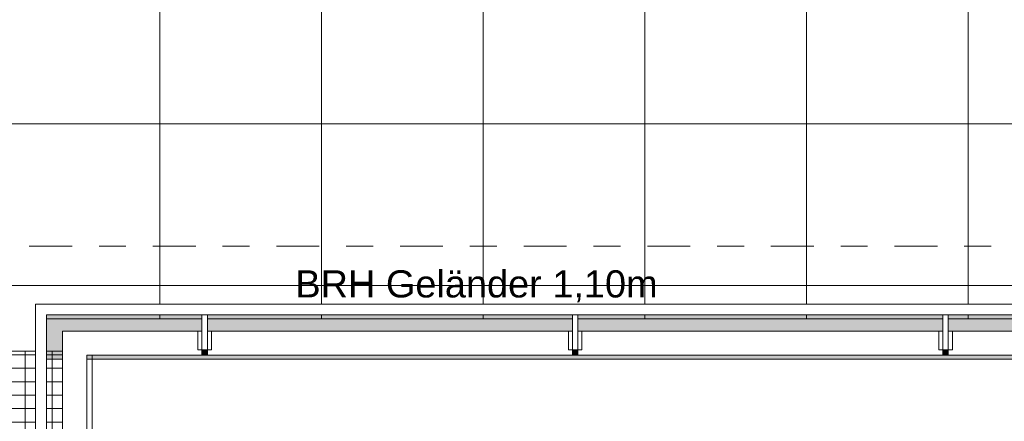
# Model space of a CAD drawing. Header units: metres. Extents: x -180 to 4, y -47 to 4.
# Tile 140 of 256: x -96.67 to -93.02, y -40.1 to -38.61. Entities that reach past the tile are written whole.
import ezdxf

# ---------------------------------------------------------------- set-up
doc = ezdxf.new("R2010")
doc.units = ezdxf.units.M
doc.header["$LTSCALE"] = 0.05
doc.linetypes.add('Linienart-53', pattern=[5.291531, 3.175, -1.058062, 0.352704, -0.705764])
for name, color, linetype, lineweight, true_color in [('30 -34 Innenwände- 6 Elemente', 7, 'Continuous', 9, 0xff6633), ('30 -36 Dächer- 3 Dachbeläge', 7, 'Continuous', 15, 0x9999ff), ('30 -36 Dächer- 4 Dachbekleidungen', 7, 'Continuous', 9, 0xccccff), ('70 -72 Beschriftung- 1 Beschriftung allgemein', 7, 'Continuous', 9, 0xff6633)]:
    doc.layers.add(name, color=color, linetype=linetype, lineweight=lineweight, true_color=true_color)
for name, color, linetype, lineweight in [('60- 61 allgemeine Ausstattung- 4 Terrassen', 7, 'Continuous', 9), ('70 -71 Achsen- 1 Gebäudeachsen', 7, 'Linienart-53', 18), ('Keine', 7, 'Continuous', 9)]:
    doc.layers.add(name, color=color, linetype=linetype, lineweight=lineweight)
doc.styles.add('Arial', font='arial.ttf')

# ---------------------------------------------------------------- blocks, each defined once
blk = doc.blocks.new('Gruppe-112')
at = {"layer": '70 -72 Beschriftung- 1 Beschriftung allgemein', "insert": (-95.6469, -39.5368), "char_height": 0.100689, "attachment_point": 1, "line_spacing_factor": 0.970891, "style": 'Arial'}
blk.add_mtext('BRH Geländer 1,10m', dxfattribs=at)
blk = doc.blocks.new('Gruppe-150')
at = {"color": 255}
blk.add_wipeout([(-95.9735, -39.762), (-95.9735, -39.832), (-95.9935, -39.832), (-95.9935, -39.762)], dxfattribs=at).dxf.layer = '30 -36 Dächer- 4 Dachbekleidungen'
at = {"layer": '30 -36 Dächer- 3 Dachbeläge', "linetype": 'Continuous', "lineweight": 0, "transparency": 33554687}
blk.add_hatch(color=254, dxfattribs=at).paths.add_polyline_path([(-95.9735, -39.852), (-95.9735, -39.832), (-95.9935, -39.832), (-95.9935, -39.852)])
at = {"layer": '30 -36 Dächer- 3 Dachbeläge', "color": 254, "linetype": 'Continuous', "lineweight": 9, "true_color": 0xccccff, "transparency": 33554687, "flags": 128}
blk.add_lwpolyline([(-95.9735, -39.852), (-95.9735, -39.832), (-95.9935, -39.832), (-95.9935, -39.852)], dxfattribs=at)
at = {"layer": '30 -36 Dächer- 4 Dachbekleidungen', "flags": 128}
for points in [[(-96.0085, -39.762), (-96.0085, -39.832), (-95.9935, -39.832)], [(-95.9735, -39.762), (-95.9735, -39.832), (-95.9935, -39.832), (-95.9935, -39.762)], [(-95.9585, -39.762), (-95.9585, -39.832), (-95.9735, -39.832)]]:
    blk.add_lwpolyline(points, dxfattribs=at)
at = {"color": 255}
blk.add_wipeout([(-95.9735, -39.762), (-95.9735, -39.702), (-95.9935, -39.702), (-95.9935, -39.762)], dxfattribs=at).dxf.layer = '30 -36 Dächer- 4 Dachbekleidungen'
at = {"layer": '30 -36 Dächer- 4 Dachbekleidungen', "flags": 128}
blk.add_lwpolyline([(-95.9735, -39.762), (-95.9735, -39.702), (-95.9935, -39.702), (-95.9935, -39.762)], dxfattribs=at)
blk = doc.blocks.new('Gruppe-151')
at = {"color": 255}
blk.add_wipeout([(-94.5985, -39.762), (-94.5985, -39.832), (-94.6185, -39.832), (-94.6185, -39.762)], dxfattribs=at).dxf.layer = '30 -36 Dächer- 4 Dachbekleidungen'
at = {"layer": '30 -36 Dächer- 3 Dachbeläge', "linetype": 'Continuous', "lineweight": 0, "transparency": 33554687}
blk.add_hatch(color=254, dxfattribs=at).paths.add_polyline_path([(-94.5985, -39.852), (-94.5985, -39.832), (-94.6185, -39.832), (-94.6185, -39.852)])
at = {"layer": '30 -36 Dächer- 3 Dachbeläge', "color": 254, "linetype": 'Continuous', "lineweight": 9, "true_color": 0xccccff, "transparency": 33554687, "flags": 128}
blk.add_lwpolyline([(-94.5985, -39.852), (-94.5985, -39.832), (-94.6185, -39.832), (-94.6185, -39.852)], dxfattribs=at)
at = {"layer": '30 -36 Dächer- 4 Dachbekleidungen', "flags": 128}
for points in [[(-94.6335, -39.762), (-94.6335, -39.832), (-94.6185, -39.832)], [(-94.5985, -39.762), (-94.5985, -39.832), (-94.6185, -39.832), (-94.6185, -39.762)], [(-94.5835, -39.762), (-94.5835, -39.832), (-94.5985, -39.832)]]:
    blk.add_lwpolyline(points, dxfattribs=at)
at = {"color": 255}
blk.add_wipeout([(-94.5985, -39.762), (-94.5985, -39.702), (-94.6185, -39.702), (-94.6185, -39.762)], dxfattribs=at).dxf.layer = '30 -36 Dächer- 4 Dachbekleidungen'
at = {"layer": '30 -36 Dächer- 4 Dachbekleidungen', "flags": 128}
blk.add_lwpolyline([(-94.5985, -39.762), (-94.5985, -39.702), (-94.6185, -39.702), (-94.6185, -39.762)], dxfattribs=at)
blk = doc.blocks.new('Gruppe-152')
at = {"color": 255}
blk.add_wipeout([(-93.2235, -39.762), (-93.2235, -39.832), (-93.2435, -39.832), (-93.2435, -39.762)], dxfattribs=at).dxf.layer = '30 -36 Dächer- 4 Dachbekleidungen'
at = {"layer": '30 -36 Dächer- 3 Dachbeläge', "linetype": 'Continuous', "lineweight": 0, "transparency": 33554687}
blk.add_hatch(color=254, dxfattribs=at).paths.add_polyline_path([(-93.2235, -39.852), (-93.2235, -39.832), (-93.2435, -39.832), (-93.2435, -39.852)])
at = {"layer": '30 -36 Dächer- 3 Dachbeläge', "color": 254, "linetype": 'Continuous', "lineweight": 9, "true_color": 0xccccff, "transparency": 33554687, "flags": 128}
blk.add_lwpolyline([(-93.2235, -39.852), (-93.2235, -39.832), (-93.2435, -39.832), (-93.2435, -39.852)], dxfattribs=at)
at = {"layer": '30 -36 Dächer- 4 Dachbekleidungen', "flags": 128}
for points in [[(-93.2585, -39.762), (-93.2585, -39.832), (-93.2435, -39.832)], [(-93.2235, -39.762), (-93.2235, -39.832), (-93.2435, -39.832), (-93.2435, -39.762)], [(-93.2085, -39.762), (-93.2085, -39.832), (-93.2235, -39.832)]]:
    blk.add_lwpolyline(points, dxfattribs=at)
at = {"color": 255}
blk.add_wipeout([(-93.2235, -39.762), (-93.2235, -39.702), (-93.2435, -39.702), (-93.2435, -39.762)], dxfattribs=at).dxf.layer = '30 -36 Dächer- 4 Dachbekleidungen'
at = {"layer": '30 -36 Dächer- 4 Dachbekleidungen', "flags": 128}
blk.add_lwpolyline([(-93.2235, -39.762), (-93.2235, -39.702), (-93.2435, -39.702), (-93.2435, -39.762)], dxfattribs=at)
blk = doc.blocks.new('Gruppe-198')
at = {"layer": '30 -36 Dächer- 3 Dachbeläge', "linetype": 'Continuous', "lineweight": 0}
blk.add_hatch(color=254, dxfattribs=at).paths.add_polyline_path([(-96.571, -39.702), (-75.091, -39.702), (-75.091, -39.867), (-96.571, -39.867)])
at = {"layer": '60- 61 allgemeine Ausstattung- 4 Terrassen', "linetype": 'Continuous', "lineweight": 9, "transparency": 33554534}
h = blk.add_hatch(dxfattribs=at)
h.set_pattern_fill('Platte 60_60 SRF-1', style=0, pattern_type=2)
h.set_pattern_definition([(90, (-83.55, -31.79404), (-0.6, 7e-17), []), (0, (-83.55, -31.79404), (0, 0.6), [])])
h.paths.add_polyline_path([(-91.3504, -37.194), (-98.824, -37.194), (-98.824, -39.2803), (-98.824, -39.2803), (-98.824, -39.837), (-96.571, -39.837), (-96.571, -39.717), (-83.5504, -39.717), (-83.5504, -37.187), (-83.5503, -36.06), (-83.5504, -36.06), (-83.5504, -33.594), (-75.268, -33.594), (-75.268, -31.794), (-91.3504, -31.794)])
h = blk.add_hatch(dxfattribs=at)
h.set_pattern_fill('Betonfertigteil  SRF', color=252, style=0, pattern_type=2)
h.set_pattern_definition([(0, (0, 0), (3e-18, 0.05), []), (90, (0, 0), (0.05, 0), [])])
h.paths.add_polyline_path([(-96.221, -40.247), (-96.511, -40.247), (-96.511, -39.837), (-99.002, -39.837), (-99.002, -39.866), (-99.111, -39.866), (-99.111, -42.847), (-96.221, -42.847)])
at = {"layer": '30 -36 Dächer- 3 Dachbeläge', "flags": 128}
blk.add_lwpolyline([(-96.571, -39.702), (-75.091, -39.702), (-75.091, -39.867), (-96.571, -39.867)], close=True, dxfattribs=at)
at = {"layer": '60- 61 allgemeine Ausstattung- 4 Terrassen', "color": 252, "linetype": 'Continuous', "lineweight": 9, "true_color": 0x888888, "transparency": 33554687, "flags": 128}
blk.add_lwpolyline([(-91.3504, -37.194), (-98.824, -37.194), (-98.824, -39.2803), (-98.824, -39.2803), (-98.824, -39.837), (-96.571, -39.837), (-96.571, -39.717), (-83.5504, -39.717), (-83.5504, -37.187), (-83.5503, -36.06), (-83.5504, -36.06), (-83.5504, -33.594), (-75.268, -33.594), (-75.268, -31.794), (-91.3504, -31.794)], close=True, dxfattribs=at)
at = {"layer": '60- 61 allgemeine Ausstattung- 4 Terrassen', "lineweight": 18, "flags": 128}
blk.add_lwpolyline([(-75.061, -39.837), (-96.401, -39.837), (-96.401, -40.137), (-96.221, -40.137), (-96.221, -42.957), (-99.221, -42.957), (-99.221, -39.837)], dxfattribs=at)
at = {"layer": '60- 61 allgemeine Ausstattung- 4 Terrassen', "color": 252, "linetype": 'Continuous', "true_color": 0x888888, "flags": 128}
blk.add_lwpolyline([(-96.221, -40.247), (-96.511, -40.247), (-96.511, -39.837), (-99.002, -39.837), (-99.002, -39.866), (-99.111, -39.866), (-99.111, -42.847), (-96.221, -42.847)], close=True, dxfattribs=at)
at = {"color": 255}
blk.add_wipeout([(-96.221, -40.307), (-96.571, -40.307), (-96.571, -39.702), (-75.091, -39.702), (-75.091, -39.662), (-96.611, -39.662), (-96.611, -40.347), (-96.221, -40.347)], dxfattribs=at).dxf.layer = '30 -36 Dächer- 4 Dachbekleidungen'
at = {"layer": '30 -36 Dächer- 4 Dachbekleidungen', "flags": 128}
blk.add_lwpolyline([(-96.221, -40.307), (-96.571, -40.307), (-96.571, -39.702), (-75.091, -39.702), (-75.091, -39.662), (-96.611, -39.662), (-96.611, -40.347), (-96.221, -40.347)], close=True, dxfattribs=at)
at = {"layer": '70 -72 Beschriftung- 1 Beschriftung allgemein', "color": 7}
blk.add_blockref('Gruppe-112', (0, 0), dxfattribs=at)
at = {"color": 255}
blk.add_wipeout([(-96.221, -40.157), (-96.421, -40.157), (-96.421, -39.852), (-75.091, -39.852), (-75.091, -39.762), (-96.511, -39.762), (-96.511, -40.247), (-96.221, -40.247)], dxfattribs=at).dxf.layer = '30 -36 Dächer- 4 Dachbekleidungen'
at = {"layer": '30 -36 Dächer- 4 Dachbekleidungen', "flags": 128}
blk.add_lwpolyline([(-96.221, -40.157), (-96.421, -40.157), (-96.421, -39.852), (-75.091, -39.852), (-75.091, -39.762), (-96.511, -39.762), (-96.511, -40.247), (-96.221, -40.247)], close=True, dxfattribs=at)
at = {"layer": '70 -72 Beschriftung- 1 Beschriftung allgemein', "color": 7}
for name in ['Gruppe-150', 'Gruppe-151', 'Gruppe-152']:
    blk.add_blockref(name, (0, 0), dxfattribs=at)
blk = doc.blocks.new('Gruppe-1764')
at = {"color": 255}
blk.add_wipeout([(-99.201, -39.837), (-99.201, -42.937), (-96.221, -42.937), (-96.221, -42.847), (-99.111, -42.847), (-99.111, -39.837)], dxfattribs=at).dxf.layer = '30 -34 Innenwände- 6 Elemente'
at = {"layer": '30 -34 Innenwände- 6 Elemente', "flags": 128}
blk.add_lwpolyline([(-99.201, -39.837), (-99.201, -42.937), (-96.221, -42.937), (-96.221, -42.847), (-99.111, -42.847), (-99.111, -39.837)], close=True, dxfattribs=at)
blk = doc.blocks.new('Gruppe-1765')
at = {"color": 255}
blk.add_wipeout([(-99.051, -39.837), (-99.051, -42.787), (-96.221, -42.787), (-96.221, -42.747), (-99.011, -42.747), (-99.011, -39.837)], dxfattribs=at).dxf.layer = '30 -34 Innenwände- 6 Elemente'
at = {"layer": '30 -34 Innenwände- 6 Elemente', "flags": 128}
blk.add_lwpolyline([(-99.051, -39.837), (-99.051, -42.787), (-96.221, -42.787), (-96.221, -42.747), (-99.011, -42.747), (-99.011, -39.837)], close=True, dxfattribs=at)
blk = doc.blocks.new('Gruppe-1766')
at = {"layer": '30 -34 Innenwände- 6 Elemente', "color": 7, "transparency": 33554687}
blk.add_blockref('Gruppe-1764', (0, 0), dxfattribs=at)
blk.add_blockref('Gruppe-1765', (0, 0), dxfattribs=at)
blk = doc.blocks.new('Gruppe-1767')
at = {"layer": '30 -34 Innenwände- 6 Elemente', "color": 7, "transparency": 33554687}
blk.add_blockref('Gruppe-1766', (0, 0), dxfattribs=at)
at = {"layer": '30 -34 Innenwände- 6 Elemente', "color": 0, "flags": 1}
for tag in ['IFC_UUID', 'instanceID']:
    blk.add_attdef(tag, (-99.201, -42.937), '', height=0.00018, dxfattribs=at)
blk = doc.blocks.new('Gruppe-1773')
at = {"color": 255}
blk.add_wipeout([(-99.201, -39.837), (-99.201, -42.937), (-96.221, -42.937), (-96.221, -42.847), (-99.111, -42.847), (-99.111, -39.837)], dxfattribs=at).dxf.layer = '30 -34 Innenwände- 6 Elemente'
at = {"layer": '30 -34 Innenwände- 6 Elemente', "flags": 128}
blk.add_lwpolyline([(-99.201, -39.837), (-99.201, -42.937), (-96.221, -42.937), (-96.221, -42.847), (-99.111, -42.847), (-99.111, -39.837)], close=True, dxfattribs=at)
blk = doc.blocks.new('Gruppe-1774')
at = {"color": 255}
blk.add_wipeout([(-99.051, -39.837), (-99.051, -42.787), (-96.221, -42.787), (-96.221, -42.747), (-99.011, -42.747), (-99.011, -39.837)], dxfattribs=at).dxf.layer = '30 -34 Innenwände- 6 Elemente'
at = {"layer": '30 -34 Innenwände- 6 Elemente', "flags": 128}
blk.add_lwpolyline([(-99.051, -39.837), (-99.051, -42.787), (-96.221, -42.787), (-96.221, -42.747), (-99.011, -42.747), (-99.011, -39.837)], close=True, dxfattribs=at)
blk = doc.blocks.new('Gruppe-1775')
at = {"layer": '30 -34 Innenwände- 6 Elemente', "color": 7, "transparency": 33554687}
blk.add_blockref('Gruppe-1773', (0, 0), dxfattribs=at)
blk.add_blockref('Gruppe-1774', (0, 0), dxfattribs=at)
blk = doc.blocks.new('Gruppe-1776')
at = {"layer": '30 -34 Innenwände- 6 Elemente', "color": 7, "transparency": 33554687}
blk.add_blockref('Gruppe-1775', (0, 0), dxfattribs=at)
at = {"layer": '30 -34 Innenwände- 6 Elemente', "color": 0, "flags": 1}
for tag in ['IFC_UUID', 'instanceID']:
    blk.add_attdef(tag, (-99.201, -42.937), '', height=0.00018, dxfattribs=at)
blk = doc.blocks.new('_Dach_2D (2D)')
at = {"layer": '70 -72 Beschriftung- 1 Beschriftung allgemein', "color": 7}
blk.add_blockref('Gruppe-198', (0, 0), dxfattribs=at)
at = {"layer": '30 -34 Innenwände- 6 Elemente'}
blk.add_blockref('Gruppe-1767', (0, 0), dxfattribs=at)
blk.add_blockref('Gruppe-1776', (0, 0), dxfattribs=at)
blk = doc.blocks.new('_Achsen (3D)')
at = {"layer": '70 -71 Achsen- 1 Gebäudeachsen', "transparency": 33554687}
blk.add_line((-179.668, -39.447), (3.826, -39.447), dxfattribs=at)

msp = doc.modelspace()

# ---------------------------------------------------------------- block references
at = {"layer": 'Keine', "color": 1}
msp.add_blockref('_Dach_2D (2D)', (0, 0), dxfattribs=at)

# ---------------------------------------------------------------- next in the draw order: block references
msp.add_blockref('_Achsen (3D)', (0, 0), dxfattribs=at)

doc.saveas('drawing.dxf')
